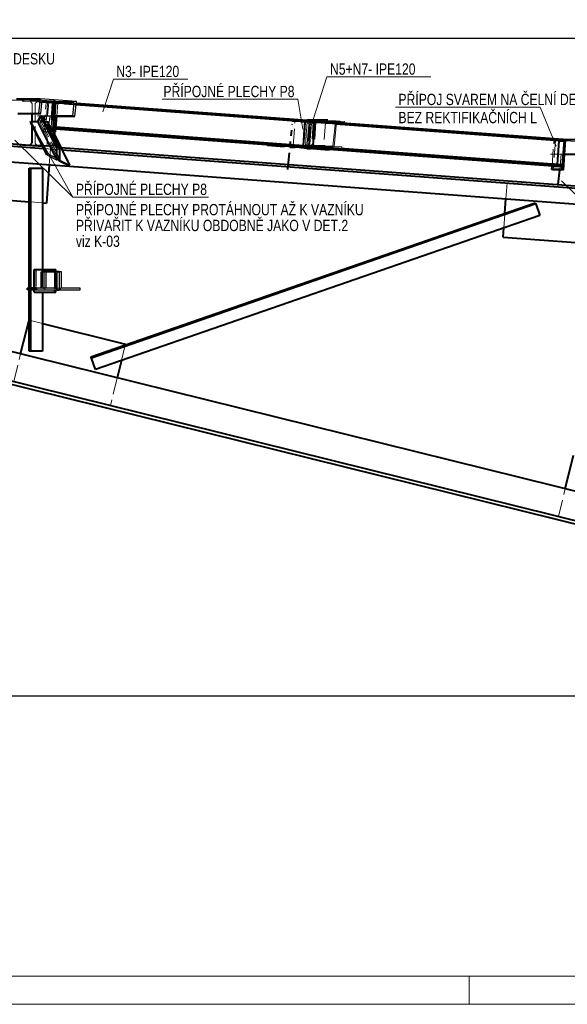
# Model space of a CAD drawing. Header units: metres. Extents: x 217 to 322, y -6 to 53.
# Tile 32 of 39: x 272 to 282, y -6 to 12. Entities that reach past the tile are written whole.
import ezdxf

# ---------------------------------------------------------------- set-up
doc = ezdxf.new("R2010")
doc.units = ezdxf.units.M
doc.linetypes.add('__RA_2', pattern=[0.4, 0.3, -0.1])
doc.linetypes.add('__RA_4', pattern=[0.6, 0.3, -0.1, 0, -0.1, 0, -0.1])
for name, color, linetype, lineweight in [('POPIS', 7, 'Continuous', 13), ('SRAFY', 254, 'Continuous', 18), ('Standard', 7, 'Continuous', 40)]:
    doc.layers.add(name, color=color, linetype=linetype, lineweight=lineweight)
doc.styles.add('ARIAL', font='ARIAL.TTF')

msp = doc.modelspace()

# ---------------------------------------------------------------- linework, layer by layer
at = {"layer": 'SRAFY', "color": 136, "linetype": 'Continuous', "lineweight": 18}
msp.add_line((280.375, -5.417), (280.375, -5.917), dxfattribs=at)
for points in [[(217.375, -5.917), (322.375, -5.917), (322.375, 53.483), (217.375, 53.483), (217.375, -5.917)], [(217.875, -5.417), (321.875, -5.417), (321.875, 52.983), (217.875, 52.983), (217.875, -5.417)]]:
    msp.add_lwpolyline(points, dxfattribs=at)
at = {"layer": 'Standard', "color": 204, "linetype": 'Continuous', "lineweight": 13}
for p, q in [((274.077, 10.465), (273.891, 9.887)), ((275.397, 10.465), (274.077, 10.465)), ((277.857, 10.506), (277.571, 9.62)), ((279.697, 10.506), (277.857, 10.506)), ((274.94, 10.109), (277.34, 10.109)), ((277.34, 10.109), (277.429, 9.579)), ((281.627, 9.968), (279.067, 9.968)), ((281.627, 9.968), (281.912, 9.276)), ((273.36, 8.377), (272.777, 9.419)), ((272.332, 9.386), (273.36, 8.377)), ((282.007, 8.666), (283.035, 7.657)), ((275.76, 8.377), (273.36, 8.377))]:
    msp.add_line(p, q, dxfattribs=at)
at = {"layer": 'Standard', "color": 1, "linetype": 'Continuous', "lineweight": 40}
for p, q in [((272.361, 10.117), (272.78, 10.117)), ((262.681, 10.034), (272.821, 9.279)), ((263.303, 9.947), (272.842, 9.237)), ((272.817, 10.072), (273.014, 10.072)), ((273.014, 10.072), (273.014, 9.397)), ((273.014, 10.072), (273.041, 10.072)), ((273.041, 9.341), (273.041, 10.072)), ((273.041, 10.053), (273.38, 10.053)), ((277.472, 9.709), (273.417, 10.011)), ((277.472, 9.714), (273.418, 10.016)), ((273.42, 10.041), (277.507, 9.737)), ((272.386, 9.858), (272.755, 9.858)), ((272.386, 9.855), (272.796, 9.855)), ((272.638, 9.714), (272.638, 9.855)), ((272.742, 9.714), (272.792, 9.815)), ((273.065, 9.266), (272.792, 9.815)), ((272.792, 9.815), (272.806, 9.815)), ((272.806, 9.815), (273.083, 9.257)), ((273.041, 9.814), (273.356, 9.814)), ((273.047, 9.81), (273.041, 9.738)), ((273.041, 9.81), (273.047, 9.81)), ((273.047, 9.81), (273.397, 9.81)), ((273.054, 9.529), (273.075, 9.81)), ((263.424, 9.657), (273.302, 8.922)), ((272.611, 9.702), (272.617, 9.714)), ((272.899, 9.122), (272.611, 9.702)), ((272.899, 9.145), (272.617, 9.714)), ((272.617, 9.714), (272.742, 9.714)), ((272.638, 9.335), (272.638, 9.648)), ((273.065, 9.063), (272.742, 9.714)), ((277.44, 9.286), (273.06, 9.612)), ((277.44, 9.283), (277.473, 9.721)), ((277.473, 9.721), (277.505, 9.719)), ((277.505, 9.713), (277.507, 9.739)), ((277.642, 9.703), (277.505, 9.713)), ((277.505, 9.713), (277.868, 9.713)), ((277.871, 9.739), (277.507, 9.739)), ((277.611, 9.285), (277.642, 9.703)), ((277.642, 9.703), (278.005, 9.703)), ((282.034, 9.375), (278.022, 9.674)), ((281.966, 9.375), (278.022, 9.669)), ((278.024, 9.692), (278.162, 9.692)), ((278.12, 9.692), (282.036, 9.4)), ((273.041, 9.53), (273.054, 9.529)), ((273.054, 9.529), (273.041, 9.529)), ((273.041, 9.474), (273.304, 8.944)), ((273.041, 9.425), (273.138, 9.23)), ((281.854, 8.922), (273.057, 9.577)), ((282, 8.922), (273.058, 9.587)), ((272.598, 9.295), (272.638, 9.335)), ((272.645, 9.292), (272.815, 9.292)), ((272.727, 9.292), (272.733, 9.285)), ((273.12, 9.239), (273.041, 9.397)), ((273.15, 9.254), (282.409, 8.565)), ((277.204, 9.26), (277.289, 9.26)), ((277.289, 9.26), (277.289, 9.262)), ((277.582, 9.238), (277.289, 9.26)), ((277.473, 9.28), (277.44, 9.283)), ((277.44, 9.281), (277.44, 9.283)), ((277.473, 9.279), (277.44, 9.281)), ((277.471, 9.26), (277.473, 9.285)), ((277.471, 9.26), (277.824, 9.26)), ((277.765, 9.238), (277.471, 9.26)), ((277.473, 9.285), (277.826, 9.285)), ((281.935, 8.952), (281.966, 9.375)), ((281.966, 9.375), (282.034, 9.375)), ((282.051, 9.38), (282.012, 8.862)), ((282.034, 9.375), (282.035, 9.38)), ((282.035, 9.38), (282.036, 9.4)), ((282.035, 9.38), (282.051, 9.38)), ((282.036, 9.397), (282.455, 9.397)), ((282.079, 9.377), (282.051, 9.38)), ((282.061, 9.138), (282.079, 9.377)), ((273.083, 9.087), (273.12, 9.013)), ((273.171, 9.213), (282.424, 8.524)), ((277.498, 9.238), (277.582, 9.238)), ((277.582, 9.24), (277.582, 9.238)), ((277.765, 9.238), (278.117, 9.238)), ((282.002, 8.947), (278.086, 9.238)), ((282.04, 8.859), (282.061, 9.138)), ((282.06, 9.135), (282.471, 9.135)), ((282.061, 9.138), (282.429, 9.138)), ((272.944, 8.949), (272.894, 8.271)), ((273.302, 8.922), (282.532, 8.235)), ((281.834, 8.862), (281.838, 8.923)), ((281.854, 8.922), (282, 8.922)), ((282, 8.922), (282.002, 8.947)), ((272.586, 6.765), (272.586, 8.886)), ((272.586, 8.886), (272.61, 8.886)), ((272.61, 8.886), (272.826, 8.886)), ((272.61, 8.886), (272.61, 6.765)), ((272.826, 8.886), (272.826, 7.093)), ((281.861, 8.859), (281.834, 8.862)), ((282.012, 8.862), (281.834, 8.862)), ((282.04, 8.859), (281.861, 8.859)), ((281.949, 8.6), (281.975, 8.859)), ((282.012, 8.862), (282.04, 8.859)), ((270.779, 8.428), (272.586, 8.294)), ((272.826, 8.276), (272.894, 8.271)), ((273.681, 5.548), (281.541, 8.277)), ((281.549, 8.254), (273.689, 5.525)), ((281.004, 8.091), (281.023, 8.348)), ((281.541, 8.277), (281.549, 8.254)), ((281.549, 8.254), (281.62, 8.05)), ((281.62, 8.05), (273.76, 5.321)), ((291.963, 0.755), (263.482, 7.82)), ((280.973, 7.669), (280.985, 7.83)), ((280.973, 7.669), (282.26, 7.574)), ((262.818, 7.466), (293.137, -0.056)), ((262.818, 7.408), (292.904, -0.056)), ((272.676, 7.093), (273.033, 7.093)), ((272.676, 6.765), (272.676, 7.093)), ((272.807, 6.765), (272.807, 7.053)), ((273.046, 7.053), (272.807, 7.053)), ((273.033, 7.093), (273.061, 7.093)), ((273.033, 7.093), (273.033, 7.053)), ((273.061, 7.053), (273.061, 7.093)), ((273.12, 7.053), (273.083, 7.053)), ((272.557, 6.733), (272.557, 6.765)), ((272.715, 6.765), (272.557, 6.765)), ((272.715, 6.733), (272.557, 6.733)), ((272.586, 5.646), (272.586, 6.733)), ((272.61, 6.733), (272.61, 5.646)), ((272.676, 6.693), (272.676, 6.733)), ((272.676, 6.693), (273.033, 6.693)), ((272.826, 6.693), (272.826, 5.646)), ((273.033, 6.733), (273.033, 6.693)), ((273.033, 6.693), (273.061, 6.693)), ((273.061, 6.693), (273.061, 6.733)), ((273.083, 6.733), (273.12, 6.733)), ((272.437, 5.599), (272.585, 6.198)), ((272.826, 6.138), (274.293, 5.774)), ((274.293, 5.774), (274.29, 5.759)), ((272.61, 5.646), (272.586, 5.646)), ((272.826, 5.646), (272.61, 5.646)), ((273.689, 5.525), (273.681, 5.548)), ((273.76, 5.321), (273.689, 5.525)), ((274.221, 5.481), (274.145, 5.175)), ((282.072, 3.208), (282.221, 3.807))]:
    msp.add_line(p, q, dxfattribs=at)
at = {"layer": 'Standard', "color": 2, "linetype": 'Continuous', "lineweight": 25}
for p, q in [((272.78, 10.117), (272.755, 9.858)), ((273.423, 10.07), (272.78, 10.117)), ((272.796, 9.855), (272.82, 10.094)), ((272.82, 10.094), (273.38, 10.053)), ((273.38, 10.053), (273.356, 9.814)), ((273.397, 9.81), (273.423, 10.07)), ((272.755, 9.858), (272.796, 9.855)), ((273.356, 9.814), (273.397, 9.81)), ((273.065, 9.266), (273.065, 9.063)), ((273.083, 9.257), (273.065, 9.266)), ((273.083, 9.031), (273.083, 9.257)), ((273.065, 9.063), (272.899, 9.145)), ((272.899, 9.145), (272.899, 9.122)), ((272.899, 9.122), (273.083, 9.031)), ((273.12, 9.239), (273.12, 9.013)), ((273.138, 9.23), (273.12, 9.239)), ((273.138, 9.026), (273.138, 9.23)), ((273.12, 9.013), (273.304, 8.921)), ((273.304, 8.944), (273.138, 9.026)), ((273.304, 8.921), (273.304, 8.944)), ((273.083, 7.053), (273.046, 7.053)), ((273.046, 7.053), (273.046, 6.765)), ((273.083, 6.733), (273.083, 7.053)), ((273.157, 7.053), (273.12, 7.053)), ((273.12, 7.053), (273.12, 6.733)), ((273.157, 6.765), (273.157, 7.053)), ((273.046, 6.765), (272.715, 6.765)), ((272.715, 6.765), (272.715, 6.733)), ((272.715, 6.733), (273.083, 6.733)), ((273.12, 6.733), (273.489, 6.733)), ((273.489, 6.765), (273.157, 6.765)), ((273.489, 6.733), (273.489, 6.765))]:
    msp.add_line(p, q, dxfattribs=at)
at = {"layer": 'Standard', "color": 136, "linetype": '__RA_2', "lineweight": 18}
for p, q in [((272.2, 10.094), (272.82, 10.094)), ((272.599, 10.078), (272.393, 10.094)), ((272.393, 10.093), (272.599, 10.078)), ((272.464, 10.072), (272.817, 10.072)), ((272.638, 10.032), (272.599, 10.078)), ((272.638, 9.855), (272.638, 10.032)), ((272.638, 10.032), (272.638, 10.032)), ((272.733, 10.069), (272.693, 10.032)), ((272.693, 10.032), (272.693, 9.325)), ((272.732, 10.068), (272.821, 10.061)), ((272.934, 10.052), (272.733, 10.069)), ((272.733, 10.069), (272.733, 10.069)), ((272.76, 10.053), (273.041, 10.053)), ((273.423, 10.07), (272.804, 10.07)), ((272.847, 9.532), (272.886, 10.05)), ((272.914, 10.047), (272.875, 9.529)), ((272.886, 10.05), (273.064, 10.05)), ((272.886, 10.05), (272.914, 10.047)), ((272.934, 10.052), (272.911, 9.813)), ((273.092, 10.047), (272.914, 10.047)), ((272.931, 10.067), (272.929, 10.042)), ((272.929, 10.042), (272.997, 10.042)), ((281.888, 9.375), (272.929, 10.042)), ((281.89, 9.4), (272.931, 10.067)), ((273.077, 10.067), (272.931, 10.067)), ((272.934, 10.052), (272.934, 10.052)), ((272.997, 10.042), (272.966, 9.614)), ((272.976, 9.614), (273.008, 10.042)), ((281.956, 9.375), (272.997, 10.042)), ((273.417, 10.011), (273.008, 10.042)), ((273.008, 10.042), (273.076, 10.042)), ((273.064, 10.05), (273.047, 9.81)), ((273.092, 10.047), (273.064, 10.05)), ((273.075, 9.81), (273.092, 10.047)), ((273.076, 10.042), (273.077, 10.067)), ((273.418, 10.016), (273.076, 10.042)), ((273.077, 10.067), (273.42, 10.041)), ((272.737, 9.814), (273.041, 9.814)), ((272.806, 9.815), (272.75, 9.702)), ((272.778, 9.702), (272.834, 9.815)), ((272.778, 9.81), (273.041, 9.81)), ((272.848, 9.815), (272.797, 9.714)), ((273.041, 9.397), (272.834, 9.815)), ((272.834, 9.815), (272.848, 9.815)), ((272.848, 9.815), (273.041, 9.425)), ((272.952, 9.809), (272.899, 9.273)), ((272.911, 9.814), (272.911, 9.814)), ((272.911, 9.813), (272.952, 9.809)), ((272.952, 9.809), (272.952, 9.809)), ((272.75, 9.702), (272.611, 9.702)), ((272.638, 9.648), (272.638, 9.714)), ((273.083, 9.031), (272.75, 9.702)), ((272.778, 9.702), (273.083, 9.087)), ((272.917, 9.702), (272.778, 9.702)), ((272.797, 9.714), (273.138, 9.026)), ((272.797, 9.714), (272.922, 9.714)), ((272.898, 9.614), (272.896, 9.589)), ((272.966, 9.614), (272.898, 9.614)), ((281.856, 8.947), (272.898, 9.614)), ((272.922, 9.714), (272.917, 9.702)), ((272.917, 9.702), (273.304, 8.921)), ((272.922, 9.714), (273.041, 9.474)), ((281.924, 8.947), (272.966, 9.614)), ((273.044, 9.614), (272.976, 9.614)), ((281.934, 8.947), (272.976, 9.614)), ((273.041, 9.738), (273.026, 9.532)), ((273.042, 9.589), (273.044, 9.614)), ((273.06, 9.612), (273.044, 9.614)), ((277.249, 9.713), (277.322, 9.713)), ((277.324, 9.739), (277.251, 9.739)), ((277.258, 9.284), (277.29, 9.722)), ((277.29, 9.722), (277.649, 9.696)), ((277.29, 9.722), (277.649, 9.696)), ((277.649, 9.694), (277.29, 9.721)), ((277.649, 9.69), (277.29, 9.717)), ((277.322, 9.713), (277.324, 9.739)), ((277.459, 9.703), (277.322, 9.713)), ((277.324, 9.739), (277.618, 9.717)), ((277.386, 9.703), (277.459, 9.703)), ((277.406, 9.702), (277.479, 9.702)), ((277.427, 9.275), (277.459, 9.703)), ((277.478, 9.704), (277.446, 9.276)), ((277.479, 9.702), (277.447, 9.274)), ((278.022, 9.674), (277.472, 9.714)), ((278.022, 9.669), (277.472, 9.709)), ((277.832, 9.693), (277.473, 9.72)), ((277.506, 9.701), (277.474, 9.273)), ((277.474, 9.273), (277.506, 9.701)), ((277.474, 9.273), (277.506, 9.701)), ((277.506, 9.701), (277.478, 9.704)), ((277.478, 9.704), (277.517, 9.704)), ((277.616, 9.692), (277.479, 9.702)), ((277.505, 9.719), (277.832, 9.694)), ((277.545, 9.701), (277.506, 9.701)), ((277.506, 9.701), (277.506, 9.701)), ((277.507, 9.739), (277.801, 9.717)), ((277.507, 9.737), (278.12, 9.692)), ((277.534, 9.664), (277.508, 9.316)), ((277.534, 9.664), (277.508, 9.316)), ((277.508, 9.316), (277.534, 9.664)), ((277.534, 9.664), (277.517, 9.704)), ((277.517, 9.704), (277.545, 9.701)), ((277.553, 9.664), (277.527, 9.316)), ((277.562, 9.661), (277.534, 9.664)), ((277.536, 9.313), (277.562, 9.661)), ((277.543, 9.692), (277.616, 9.692)), ((277.545, 9.717), (277.618, 9.717)), ((277.545, 9.701), (277.562, 9.661)), ((277.553, 9.664), (277.576, 9.704)), ((277.581, 9.661), (277.553, 9.664)), ((277.555, 9.313), (277.581, 9.661)), ((277.576, 9.704), (277.604, 9.701)), ((277.615, 9.704), (277.576, 9.704)), ((277.604, 9.701), (277.581, 9.661)), ((277.615, 9.704), (277.583, 9.276)), ((277.604, 9.701), (277.643, 9.701)), ((277.611, 9.273), (277.643, 9.701)), ((277.643, 9.701), (277.615, 9.704)), ((277.618, 9.717), (277.616, 9.692)), ((277.649, 9.696), (277.617, 9.257)), ((277.662, 9.702), (277.63, 9.274)), ((277.662, 9.702), (278.025, 9.702)), ((277.799, 9.692), (277.662, 9.702)), ((277.801, 9.717), (277.799, 9.692)), ((277.832, 9.694), (277.799, 9.256)), ((277.799, 9.692), (278.024, 9.692)), ((277.801, 9.717), (278.164, 9.717)), ((272.875, 9.529), (272.847, 9.532)), ((273.026, 9.532), (272.847, 9.532)), ((273.041, 9.529), (272.875, 9.529)), ((273.057, 9.577), (272.896, 9.589)), ((272.896, 9.589), (273.042, 9.589)), ((273.026, 9.532), (273.041, 9.53)), ((273.058, 9.587), (273.042, 9.589)), ((272.464, 9.292), (272.645, 9.292)), ((272.634, 9.292), (272.634, 9.293)), ((272.693, 9.325), (272.727, 9.292)), ((272.815, 9.292), (273.014, 9.292)), ((272.821, 9.279), (273.15, 9.254)), ((273.014, 9.397), (273.014, 9.292)), ((273.014, 9.292), (273.041, 9.292)), ((273.041, 9.292), (273.041, 9.341)), ((277.207, 9.285), (277.29, 9.285)), ((277.257, 9.283), (277.258, 9.284)), ((277.616, 9.256), (277.257, 9.283)), ((277.258, 9.289), (277.617, 9.262)), ((277.617, 9.257), (277.258, 9.284)), ((277.617, 9.257), (277.258, 9.284)), ((277.289, 9.262), (277.29, 9.285)), ((277.29, 9.285), (277.427, 9.275)), ((277.343, 9.275), (277.427, 9.275)), ((277.364, 9.274), (277.447, 9.274)), ((278.086, 9.238), (277.44, 9.286)), ((277.485, 9.276), (277.446, 9.276)), ((277.446, 9.276), (277.474, 9.273)), ((277.447, 9.274), (277.584, 9.264)), ((277.473, 9.285), (277.61, 9.275)), ((277.74, 9.26), (277.473, 9.28)), ((277.799, 9.255), (277.473, 9.279)), ((277.474, 9.273), (277.513, 9.273)), ((277.474, 9.273), (277.474, 9.273)), ((277.485, 9.276), (277.508, 9.316)), ((277.513, 9.273), (277.485, 9.276)), ((277.5, 9.264), (277.584, 9.264)), ((277.508, 9.316), (277.536, 9.313)), ((277.536, 9.313), (277.513, 9.273)), ((277.544, 9.276), (277.527, 9.316)), ((277.527, 9.316), (277.555, 9.313)), ((277.572, 9.273), (277.544, 9.276)), ((277.544, 9.276), (277.583, 9.276)), ((277.555, 9.313), (277.572, 9.273)), ((277.611, 9.273), (277.572, 9.273)), ((277.584, 9.264), (277.582, 9.24)), ((277.583, 9.276), (277.611, 9.273)), ((277.61, 9.275), (277.611, 9.285)), ((277.61, 9.275), (277.963, 9.275)), ((277.617, 9.257), (277.616, 9.256)), ((277.63, 9.274), (277.983, 9.274)), ((277.63, 9.274), (277.767, 9.264)), ((277.799, 9.256), (277.74, 9.26)), ((277.767, 9.264), (277.765, 9.238)), ((277.767, 9.264), (278.12, 9.264)), ((277.799, 9.256), (277.799, 9.255)), ((281.836, 9.397), (282.036, 9.397)), ((281.838, 8.923), (281.872, 9.38)), ((281.9, 9.377), (281.861, 8.859)), ((281.872, 9.38), (281.9, 9.377)), ((281.872, 9.38), (281.897, 9.38)), ((281.875, 9.374), (282.494, 9.374)), ((281.89, 9.4), (281.888, 9.375)), ((281.888, 9.375), (281.956, 9.375)), ((282.036, 9.4), (281.89, 9.4)), ((281.897, 9.38), (282.035, 9.38)), ((282.079, 9.377), (281.9, 9.377)), ((281.956, 9.375), (281.924, 8.947)), ((282.047, 9.135), (282.068, 9.374)), ((282.067, 9.373), (282.274, 9.358)), ((282.273, 9.358), (282.068, 9.374)), ((272.842, 9.237), (273.171, 9.213)), ((272.965, 9.228), (272.944, 8.949)), ((281.81, 9.138), (282.061, 9.138)), ((281.851, 9.135), (282.06, 9.135)), ((281.975, 8.859), (282.003, 9.138)), ((282.003, 9.138), (282.047, 9.135)), ((282.003, 9.137), (282.026, 9.135)), ((282.026, 9.135), (282.026, 9.136)), ((282.047, 9.135), (282.047, 9.135)), ((281.856, 8.947), (281.854, 8.922)), ((281.924, 8.947), (281.856, 8.947)), ((281.934, 8.947), (281.935, 8.952)), ((282.002, 8.947), (281.934, 8.947)), ((272.61, 8.886), (272.61, 8.886)), ((272.826, 8.886), (272.826, 8.886)), ((281.023, 8.348), (281.044, 8.627)), ((272.586, 8.294), (272.61, 8.292)), ((272.61, 8.292), (272.826, 8.276)), ((281.549, 8.254), (281.549, 8.254)), ((280.985, 7.83), (281.002, 8.065)), ((281.002, 8.065), (281.004, 8.091)), ((281.62, 8.05), (281.62, 8.05)), ((272.678, 6.693), (272.678, 7.093)), ((272.703, 7.093), (272.703, 6.693)), ((272.712, 7.093), (272.712, 6.693)), ((272.826, 7.093), (272.826, 6.693)), ((272.834, 7.053), (272.834, 6.733)), ((272.862, 6.733), (272.862, 7.053)), ((272.89, 7.053), (272.89, 6.765)), ((273.033, 7.053), (273.033, 6.733)), ((273.061, 6.733), (273.061, 7.053)), ((272.586, 6.733), (272.586, 6.765)), ((272.61, 6.765), (272.61, 6.733)), ((272.676, 6.733), (272.676, 6.765)), ((273.046, 6.765), (273.157, 6.765)), ((273.14, 6.765), (273.14, 6.733)), ((272.585, 6.198), (272.61, 6.191)), ((272.61, 6.191), (272.826, 6.138)), ((274.29, 5.759), (274.283, 5.731)), ((272.315, 5.11), (272.437, 5.599)), ((272.61, 5.646), (272.61, 5.646)), ((272.826, 5.646), (272.826, 5.646)), ((274.283, 5.731), (274.221, 5.481)), ((273.689, 5.525), (273.689, 5.525)), ((273.76, 5.321), (273.76, 5.321)), ((272.315, 5.11), (274.024, 4.687)), ((274.145, 5.175), (274.024, 4.687)), ((281.951, 2.72), (282.072, 3.208)), ((281.951, 2.72), (283.66, 2.296))]:
    msp.add_line(p, q, dxfattribs=at)
at = {"layer": 'Standard', "color": 1, "linetype": '__RA_4', "lineweight": 40}
for p, q in [((277.165, 8.862), (277.244, 9.666)), ((277.897, 9.209), (276.805, 9.29))]:
    msp.add_line(p, q, dxfattribs=at)
at = {"layer": 'Standard', "color": 136, "linetype": 'Continuous', "lineweight": 18}
for p, q in [((277.871, 9.739), (277.868, 9.713)), ((277.868, 9.713), (278.005, 9.703)), ((278.164, 9.717), (277.871, 9.739)), ((278.005, 9.703), (277.963, 9.275)), ((277.983, 9.274), (278.025, 9.702)), ((278.025, 9.702), (278.162, 9.692)), ((278.162, 9.692), (278.164, 9.717)), ((277.826, 9.285), (277.824, 9.26)), ((277.824, 9.26), (278.117, 9.238)), ((277.963, 9.275), (277.826, 9.285)), ((278.12, 9.264), (277.983, 9.274)), ((278.117, 9.238), (278.12, 9.264))]:
    msp.add_line(p, q, dxfattribs=at)
at = {"layer": 'Standard', "color": 7, "linetype": 'Continuous', "lineweight": 25}
msp.add_lwpolyline([(260.61, -0.456), (294.106, -0.456), (294.106, 11.182), (260.61, 11.182), (260.61, -0.456)], dxfattribs=at)

# ---------------------------------------------------------------- texts
at = {"layer": 'POPIS', "color": 204, "linetype": 'Continuous', "lineweight": 13, "char_height": 0.2, "width": 0.07692, "attachment_point": 7, "style": 'ARIAL'}
for s, insert in [('\\W0.77;PŘÍPOJ\\~SVAREM\\~NA\\~ČELNÍ\\~DESKU', (269.446, 10.722)), ('\\W0.77;N3-\\~IPE120', (274.13, 10.498)), ('\\W0.77;N5+N7-\\~IPE120', (277.91, 10.54)), ('\\W0.77;PŘÍPOJNÉ\\~PLECHY\\~P8', (274.963, 10.143)), ('\\W0.77;PŘÍPOJ\\~SVAREM\\~NA\\~ČELNÍ\\~DESKU', (279.121, 10.002)), ('\\W0.77;BEZ\\~REKTIFIKAČNÍCH\\~L', (279.121, 9.682)), ('\\W0.77;PŘÍPOJNÉ\\~PLECHY\\~P8', (273.414, 8.411)), ('\\W0.77;PŘÍPOJNÉ\\~PLECHY\\~PROTÁHNOUT\\~AŽ\\~K\\~VAZNÍKU', (273.414, 8.051)), ('\\W0.77;PŘIVAŘIT\\~K\\~VAZNÍKU\\~OBDOBNĚ\\~JAKO\\~V\\~DET.2', (273.414, 7.771)), ('\\W0.77;viz\\~K-03', (273.414, 7.491))]:
    msp.add_mtext(s, dxfattribs=dict(at, insert=insert))

doc.saveas('drawing.dxf')
